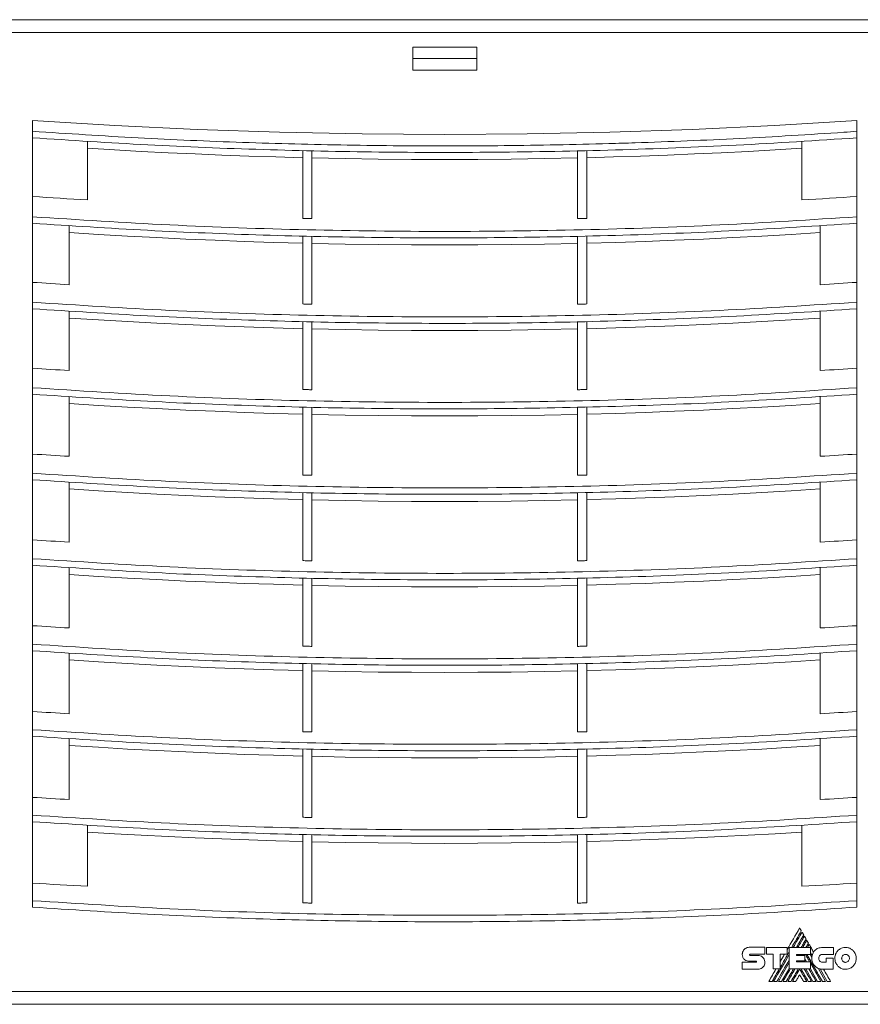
# Model space of a CAD drawing. Header units: millimetres. Extents: x 32 to 455, y -35 to 291.
# Tile 3 of 4: x 130 to 313, y 76 to 291. Entities that reach past the tile are written whole.
import ezdxf

# ---------------------------------------------------------------- set-up
doc = ezdxf.new("R2010")
doc.units = ezdxf.units.MM

msp = doc.modelspace()

# ---------------------------------------------------------------- linework, layer by layer
at = {"color": 7, "linetype": 'Continuous', "lineweight": 15}
for p, q in [((117.89, 290.62), (326.89, 290.62)), ((327.11, 287.85), (117.66, 287.85)), ((229.39, 284.62), (215.39, 284.62)), ((215.39, 284.62), (215.39, 279.62)), ((229.39, 279.62), (229.39, 284.62)), ((215.39, 282.12), (229.39, 282.12)), ((215.39, 279.62), (229.39, 279.62)), ((132.39, 268.64), (132.39, 266.25)), ((312.39, 268.64), (312.39, 266.25)), ((132.39, 266.25), (132.39, 264.84)), ((132.39, 264.84), (132.39, 249.91)), ((312.39, 266.25), (312.39, 264.82)), ((312.39, 249.91), (312.39, 264.84)), ((144.39, 251.26), (144.39, 264.04)), ((300.39, 264.07), (300.39, 251.26)), ((191.39, 247.23), (191.39, 262.08)), ((193.39, 262.04), (193.39, 247.19)), ((251.39, 262.03), (251.39, 247.19)), ((253.39, 247.23), (253.39, 262.07)), ((132.39, 249.91), (132.39, 247.58)), ((312.39, 249.91), (312.39, 247.58)), ((132.39, 247.58), (132.39, 246.17)), ((312.39, 247.58), (312.39, 246.17)), ((132.39, 246.17), (132.39, 231.19)), ((140.39, 232.76), (140.39, 245.63)), ((304.39, 245.63), (304.39, 232.76)), ((312.39, 231.19), (312.39, 246.17)), ((191.39, 228.55), (191.39, 243.41)), ((193.39, 243.37), (193.39, 228.51)), ((251.39, 243.37), (251.39, 228.51)), ((253.39, 228.55), (253.39, 243.41)), ((132.39, 231.19), (132.39, 228.92)), ((312.39, 231.19), (312.39, 228.92)), ((132.39, 228.92), (132.39, 227.5)), ((312.39, 228.92), (312.39, 227.5)), ((132.39, 227.5), (132.39, 212.47)), ((140.39, 214.02), (140.39, 226.96)), ((304.39, 226.96), (304.39, 214.02)), ((312.39, 212.47), (312.39, 227.5)), ((191.39, 209.87), (191.39, 224.75)), ((193.39, 224.7), (193.39, 209.82)), ((251.39, 224.7), (251.39, 209.82)), ((253.39, 209.87), (253.39, 224.74)), ((132.39, 212.47), (132.39, 210.25)), ((312.39, 212.47), (312.39, 210.25)), ((132.39, 210.25), (132.39, 208.84)), ((132.39, 208.84), (132.39, 193.75)), ((312.39, 210.25), (312.39, 208.84)), ((312.39, 193.75), (312.39, 208.84)), ((140.39, 195.28), (140.39, 208.29)), ((304.39, 208.29), (304.39, 195.28)), ((191.39, 191.18), (191.39, 206.08)), ((193.39, 206.04), (193.39, 191.14)), ((251.39, 206.04), (251.39, 191.14)), ((253.39, 191.18), (253.39, 206.07)), ((132.39, 193.75), (132.39, 191.58)), ((312.39, 193.75), (312.39, 191.58)), ((132.39, 191.58), (132.39, 190.17)), ((312.39, 191.58), (312.39, 190.17)), ((132.39, 190.17), (132.39, 175.04)), ((140.39, 176.54), (140.39, 189.63)), ((304.39, 189.63), (304.39, 176.54)), ((312.39, 175.04), (312.39, 190.17)), ((191.39, 172.5), (191.39, 187.41)), ((193.39, 187.37), (193.39, 172.46)), ((251.39, 187.37), (251.39, 172.46)), ((253.39, 172.5), (253.39, 187.41)), ((132.39, 175.04), (132.39, 172.92)), ((312.39, 175.04), (312.39, 172.92)), ((132.39, 172.92), (132.39, 171.5)), ((312.39, 172.92), (312.39, 171.5)), ((132.39, 171.5), (132.39, 156.32)), ((140.39, 157.81), (140.39, 170.96)), ((304.39, 170.96), (304.39, 157.81)), ((312.39, 156.32), (312.39, 171.5)), ((191.39, 153.82), (191.39, 168.75)), ((193.39, 168.7), (193.39, 153.78)), ((251.39, 168.7), (251.39, 153.78)), ((253.39, 153.82), (253.39, 168.74)), ((132.39, 156.32), (132.39, 154.25)), ((312.39, 156.32), (312.39, 154.25)), ((132.39, 154.25), (132.39, 152.84)), ((132.39, 152.84), (132.39, 137.61)), ((312.39, 154.25), (312.39, 152.84)), ((312.39, 137.61), (312.39, 152.84)), ((140.39, 139.07), (140.39, 152.29)), ((304.39, 152.29), (304.39, 139.07)), ((191.39, 135.14), (191.39, 150.08)), ((193.39, 150.04), (193.39, 135.09)), ((251.39, 150.03), (251.39, 135.09)), ((253.39, 135.14), (253.39, 150.07)), ((132.39, 137.61), (132.39, 135.58)), ((312.39, 137.61), (312.39, 135.58)), ((132.39, 135.58), (132.39, 134.17)), ((312.39, 135.58), (312.39, 134.17)), ((132.39, 134.17), (132.39, 118.89)), ((140.39, 120.34), (140.39, 133.63)), ((304.39, 133.63), (304.39, 120.34)), ((312.39, 118.89), (312.39, 134.17)), ((191.39, 116.45), (191.39, 131.41)), ((193.39, 131.37), (193.39, 116.41)), ((251.39, 131.37), (251.39, 116.41)), ((253.39, 116.45), (253.39, 131.41)), ((132.39, 118.89), (132.39, 116.92)), ((312.39, 118.89), (312.39, 116.92)), ((132.39, 116.92), (132.39, 115.5)), ((312.39, 116.92), (312.39, 115.5)), ((132.39, 115.5), (132.39, 100.18)), ((144.39, 101.39), (144.39, 114.71)), ((300.39, 114.71), (300.39, 101.39)), ((312.39, 100.18), (312.39, 115.5)), ((191.39, 97.77), (191.39, 112.75)), ((193.39, 112.7), (193.39, 97.73)), ((251.39, 112.7), (251.39, 97.73)), ((253.39, 97.77), (253.39, 112.74)), ((132.39, 100.18), (132.39, 98.25)), ((312.39, 100.18), (312.39, 98.25)), ((132.39, 98.25), (132.39, 96.84)), ((312.39, 98.25), (312.39, 96.84)), ((287.36, 86.53), (287.36, 86.53)), ((292.28, 88.07), (288.86, 88.07)), ((289.06, 86.54), (292.28, 86.54)), ((290.8, 86.3), (289.06, 86.3)), ((292.28, 86.54), (292.28, 88.07)), ((292.62, 88.06), (292.62, 86.54)), ((297.17, 88.06), (292.62, 88.06)), ((292.62, 86.54), (294.1, 86.54)), ((294.1, 86.54), (294.1, 83.34)), ((295.65, 86.55), (297.17, 86.55)), ((295.65, 83.34), (295.65, 86.55)), ((297.17, 86.55), (297.17, 88.06)), ((297.63, 88.05), (297.63, 83.34)), ((302.27, 88.05), (297.63, 88.05)), ((299.17, 86.28), (299.17, 86.53)), ((299.17, 86.53), (302.27, 86.53)), ((301.02, 86.28), (299.17, 86.28)), ((301.02, 85.13), (301.02, 86.28)), ((302.55, 85.83), (302.15, 86.53)), ((302.27, 86.53), (302.27, 88.05)), ((302.62, 86.3), (302.27, 86.89)), ((302.92, 87.05), (302.62, 86.31)), ((307.25, 88.04), (304.87, 88.04)), ((304.87, 86.51), (307.25, 86.51)), ((307.25, 86.51), (307.25, 88.04)), ((287.36, 84.79), (287.36, 83.28)), ((290.37, 84.79), (287.36, 84.79)), ((288.86, 85.04), (290.37, 85.04)), ((299.17, 85.13), (301.02, 85.13)), ((299.17, 84.9), (299.17, 85.13)), ((302.25, 84.9), (299.17, 84.9)), ((301.35, 84.9), (301.02, 85.48)), ((302.25, 83.34), (302.25, 84.9)), ((305.69, 84.79), (304.87, 84.79)), ((305.69, 85.7), (305.69, 84.79)), ((307.2, 85.7), (305.69, 85.7)), ((307.2, 83.27), (307.2, 85.7)), ((287.36, 83.28), (290.8, 83.28)), ((294.1, 83.34), (295.65, 83.34)), ((297.63, 83.34), (302.25, 83.34)), ((302.8, 80.62), (301.21, 83.34)), ((303.82, 80.62), (302.24, 83.34)), ((305.56, 80.62), (303.91, 83.48)), ((305.91, 80.62), (304.34, 83.34)), ((304.88, 83.27), (307.2, 83.27)), ((293.15, 80.62), (293.88, 80.62)), ((294.2, 80.62), (294.91, 80.62)), ((295.24, 80.62), (295.94, 80.62)), ((296.26, 80.62), (296.97, 80.62)), ((297.3, 80.62), (298.01, 80.62)), ((298.33, 80.62), (299.03, 80.62)), ((300.73, 80.62), (301.44, 80.62)), ((301.77, 80.62), (302.47, 80.62)), ((302.8, 80.62), (303.5, 80.62)), ((303.82, 80.62), (304.53, 80.62)), ((304.86, 80.62), (305.56, 80.62)), ((305.91, 80.62), (306.64, 80.62)), ((117.66, 78.4), (327.11, 78.4)), ((326.89, 75.62), (117.89, 75.62))]:
    msp.add_line(p, q, dxfattribs=at)
at = {"color": 7, "linetype": 'Continuous', "lineweight": 15, "flags": 128}
for points in [[(312.39, 268.64), (294.43, 267.53), (276.44, 266.66), (258.43, 266.04), (240.41, 265.67), (222.39, 265.55), (204.36, 265.67), (186.34, 266.04), (168.33, 266.66), (150.35, 267.53), (132.39, 268.64)], [(144.39, 262.55), (150.25, 262.2), (156.12, 261.87), (161.99, 261.57), (167.87, 261.3), (173.74, 261.05), (179.62, 260.84), (185.5, 260.65), (191.39, 260.49)], [(253.39, 260.49), (259.27, 260.65), (265.15, 260.84), (271.03, 261.05), (276.91, 261.3), (282.78, 261.57), (288.65, 261.87), (294.52, 262.2), (300.39, 262.55)], [(193.39, 260.44), (200.63, 260.29), (207.88, 260.18), (215.13, 260.12), (222.39, 260.1), (229.64, 260.12), (236.89, 260.18), (244.14, 260.29), (251.39, 260.44)], [(144.39, 251.26), (142.89, 251.35), (141.38, 251.44), (139.88, 251.54), (138.38, 251.63), (136.88, 251.73), (135.38, 251.82), (133.89, 251.92), (132.39, 252.02)], [(312.39, 252.02), (310.89, 251.92), (309.39, 251.82), (307.89, 251.73), (306.39, 251.63), (304.89, 251.54), (303.39, 251.44), (301.89, 251.35), (300.39, 251.26)], [(191.39, 247.23), (191.64, 247.23), (191.89, 247.22), (192.14, 247.22), (192.39, 247.21), (192.64, 247.2), (192.89, 247.2), (193.14, 247.19), (193.39, 247.19)], [(251.39, 247.19), (251.64, 247.19), (251.89, 247.2), (252.14, 247.2), (252.39, 247.21), (252.64, 247.22), (252.89, 247.22), (253.14, 247.23), (253.39, 247.23)], [(140.39, 244.15), (146.75, 243.74), (153.12, 243.37), (159.49, 243.03), (165.86, 242.72), (172.24, 242.45), (178.62, 242.2), (185, 242), (191.39, 241.82)], [(253.39, 241.82), (259.77, 242), (266.15, 242.2), (272.53, 242.45), (278.91, 242.72), (285.28, 243.03), (291.66, 243.37), (298.02, 243.74), (304.39, 244.15)], [(193.39, 241.77), (200.63, 241.62), (207.88, 241.52), (215.13, 241.45), (222.39, 241.43), (229.64, 241.45), (236.89, 241.52), (244.14, 241.62), (251.39, 241.77)], [(140.39, 232.76), (139.39, 232.82), (138.39, 232.88), (137.39, 232.95), (136.39, 233.01), (135.39, 233.07), (134.39, 233.14), (133.39, 233.2), (132.39, 233.27)], [(312.39, 233.27), (311.39, 233.2), (310.39, 233.14), (309.39, 233.07), (308.39, 233.01), (307.39, 232.95), (306.39, 232.88), (305.39, 232.82), (304.39, 232.76)], [(191.39, 228.55), (191.64, 228.54), (191.89, 228.54), (192.14, 228.53), (192.39, 228.53), (192.64, 228.52), (192.89, 228.52), (193.14, 228.51), (193.39, 228.51)], [(251.39, 228.51), (251.64, 228.51), (251.89, 228.52), (252.14, 228.52), (252.39, 228.53), (252.64, 228.53), (252.89, 228.54), (253.14, 228.54), (253.39, 228.55)], [(140.39, 225.48), (146.75, 225.07), (153.12, 224.7), (159.49, 224.36), (165.86, 224.05), (172.24, 223.78), (178.62, 223.54), (185, 223.33), (191.39, 223.15)], [(253.39, 223.15), (259.77, 223.33), (266.15, 223.54), (272.53, 223.78), (278.91, 224.05), (285.28, 224.36), (291.66, 224.7), (298.02, 225.07), (304.39, 225.48)], [(193.39, 223.1), (200.63, 222.96), (207.88, 222.85), (215.13, 222.79), (222.39, 222.77), (229.64, 222.79), (236.89, 222.85), (244.14, 222.96), (251.39, 223.1)], [(140.39, 214.02), (139.39, 214.08), (138.39, 214.14), (137.39, 214.2), (136.39, 214.26), (135.39, 214.33), (134.39, 214.39), (133.39, 214.46), (132.39, 214.52)], [(312.39, 214.52), (311.39, 214.46), (310.39, 214.39), (309.39, 214.33), (308.39, 214.26), (307.39, 214.2), (306.39, 214.14), (305.39, 214.08), (304.39, 214.02)], [(191.39, 209.87), (191.64, 209.86), (191.89, 209.86), (192.14, 209.85), (192.39, 209.85), (192.64, 209.84), (192.89, 209.83), (193.14, 209.83), (193.39, 209.82)], [(251.39, 209.82), (251.64, 209.83), (251.89, 209.83), (252.14, 209.84), (252.39, 209.85), (252.64, 209.85), (252.89, 209.86), (253.14, 209.86), (253.39, 209.87)], [(140.39, 206.81), (146.75, 206.41), (153.12, 206.04), (159.49, 205.69), (165.86, 205.39), (172.24, 205.11), (178.62, 204.87), (185, 204.66), (191.39, 204.49)], [(253.39, 204.49), (259.77, 204.66), (266.15, 204.87), (272.53, 205.11), (278.91, 205.39), (285.28, 205.69), (291.66, 206.04), (298.02, 206.41), (304.39, 206.81)], [(193.39, 204.44), (200.63, 204.29), (207.88, 204.18), (215.13, 204.12), (222.39, 204.1), (229.64, 204.12), (236.89, 204.18), (244.14, 204.29), (251.39, 204.44)], [(140.39, 195.28), (139.39, 195.34), (138.39, 195.4), (137.39, 195.46), (136.39, 195.52), (135.39, 195.58), (134.39, 195.65), (133.39, 195.71), (132.39, 195.78)], [(312.39, 195.78), (311.39, 195.71), (310.39, 195.65), (309.39, 195.58), (308.39, 195.52), (307.39, 195.46), (306.39, 195.4), (305.39, 195.34), (304.39, 195.28)], [(191.39, 191.18), (191.64, 191.18), (191.89, 191.17), (192.14, 191.17), (192.39, 191.16), (192.64, 191.16), (192.89, 191.15), (193.14, 191.15), (193.39, 191.14)], [(251.39, 191.14), (251.64, 191.15), (251.89, 191.15), (252.14, 191.16), (252.39, 191.16), (252.64, 191.17), (252.89, 191.17), (253.14, 191.18), (253.39, 191.18)], [(140.39, 188.15), (146.75, 187.74), (153.12, 187.37), (159.49, 187.03), (165.86, 186.72), (172.24, 186.45), (178.62, 186.2), (185, 186), (191.39, 185.82)], [(253.39, 185.82), (259.77, 186), (266.15, 186.2), (272.53, 186.45), (278.91, 186.72), (285.28, 187.03), (291.66, 187.37), (298.02, 187.74), (304.39, 188.15)], [(193.39, 185.77), (200.63, 185.62), (207.88, 185.52), (215.13, 185.45), (222.39, 185.43), (229.64, 185.45), (236.89, 185.52), (244.14, 185.62), (251.39, 185.77)], [(140.39, 176.54), (139.39, 176.6), (138.39, 176.66), (137.39, 176.72), (136.39, 176.78), (135.39, 176.84), (134.39, 176.9), (133.39, 176.97), (132.39, 177.03)], [(312.39, 177.03), (311.39, 176.97), (310.39, 176.9), (309.39, 176.84), (308.39, 176.78), (307.39, 176.72), (306.39, 176.66), (305.39, 176.6), (304.39, 176.54)], [(191.39, 172.5), (191.64, 172.5), (191.89, 172.49), (192.14, 172.49), (192.39, 172.48), (192.64, 172.47), (192.89, 172.47), (193.14, 172.46), (193.39, 172.46)], [(251.39, 172.46), (251.64, 172.46), (251.89, 172.47), (252.14, 172.47), (252.39, 172.48), (252.64, 172.49), (252.89, 172.49), (253.14, 172.5), (253.39, 172.5)], [(140.39, 169.48), (146.75, 169.07), (153.12, 168.7), (159.49, 168.36), (165.86, 168.05), (172.24, 167.78), (178.62, 167.54), (185, 167.33), (191.39, 167.15)], [(253.39, 167.15), (259.77, 167.33), (266.15, 167.54), (272.53, 167.78), (278.91, 168.05), (285.28, 168.36), (291.66, 168.7), (298.02, 169.07), (304.39, 169.48)], [(193.39, 167.1), (200.63, 166.96), (207.88, 166.85), (215.13, 166.79), (222.39, 166.77), (229.64, 166.79), (236.89, 166.85), (244.14, 166.96), (251.39, 167.1)], [(140.39, 157.81), (139.39, 157.86), (138.39, 157.92), (137.39, 157.98), (136.39, 158.04), (135.39, 158.1), (134.39, 158.16), (133.39, 158.23), (132.39, 158.29)], [(312.39, 158.29), (311.39, 158.23), (310.39, 158.16), (309.39, 158.1), (308.39, 158.04), (307.39, 157.98), (306.39, 157.92), (305.39, 157.86), (304.39, 157.81)], [(191.39, 153.82), (191.64, 153.81), (191.89, 153.81), (192.14, 153.8), (192.39, 153.8), (192.64, 153.79), (192.89, 153.79), (193.14, 153.78), (193.39, 153.78)], [(251.39, 153.78), (251.64, 153.78), (251.89, 153.79), (252.14, 153.79), (252.39, 153.8), (252.64, 153.8), (252.89, 153.81), (253.14, 153.81), (253.39, 153.82)], [(140.39, 150.81), (146.75, 150.41), (153.12, 150.03), (159.49, 149.69), (165.86, 149.39), (172.24, 149.11), (178.62, 148.87), (185, 148.66), (191.39, 148.49)], [(253.39, 148.49), (259.77, 148.66), (266.15, 148.87), (272.53, 149.11), (278.91, 149.39), (285.28, 149.69), (291.66, 150.03), (298.02, 150.41), (304.39, 150.81)], [(193.39, 148.44), (200.63, 148.29), (207.88, 148.18), (215.13, 148.12), (222.39, 148.1), (229.64, 148.12), (236.89, 148.18), (244.14, 148.29), (251.39, 148.44)], [(140.39, 139.07), (139.39, 139.13), (138.39, 139.19), (137.39, 139.25), (136.39, 139.31), (135.39, 139.37), (134.39, 139.43), (133.39, 139.49), (132.39, 139.55)], [(312.39, 139.55), (311.39, 139.49), (310.39, 139.43), (309.39, 139.37), (308.39, 139.31), (307.39, 139.25), (306.39, 139.19), (305.39, 139.13), (304.39, 139.07)], [(191.39, 135.14), (191.64, 135.13), (191.89, 135.13), (192.14, 135.12), (192.39, 135.11), (192.64, 135.11), (192.89, 135.1), (193.14, 135.1), (193.39, 135.09)], [(251.39, 135.09), (251.64, 135.1), (251.89, 135.1), (252.14, 135.11), (252.39, 135.11), (252.64, 135.12), (252.89, 135.13), (253.14, 135.13), (253.39, 135.14)], [(140.39, 132.15), (146.75, 131.74), (153.12, 131.37), (159.49, 131.03), (165.86, 130.72), (172.24, 130.45), (178.62, 130.2), (185, 130), (191.39, 129.82)], [(253.39, 129.82), (259.77, 130), (266.15, 130.2), (272.53, 130.45), (278.91, 130.72), (285.28, 131.03), (291.66, 131.37), (298.02, 131.74), (304.39, 132.15)], [(193.39, 129.77), (200.63, 129.62), (207.88, 129.52), (215.13, 129.45), (222.39, 129.43), (229.64, 129.45), (236.89, 129.52), (244.14, 129.62), (251.39, 129.77)], [(140.39, 120.34), (139.39, 120.4), (138.39, 120.45), (137.39, 120.51), (136.39, 120.57), (135.39, 120.63), (134.39, 120.69), (133.39, 120.75), (132.39, 120.81)], [(312.39, 120.81), (311.39, 120.75), (310.39, 120.69), (309.39, 120.63), (308.39, 120.57), (307.39, 120.51), (306.39, 120.45), (305.39, 120.4), (304.39, 120.34)], [(191.39, 116.45), (191.64, 116.45), (191.89, 116.44), (192.14, 116.44), (192.39, 116.43), (192.64, 116.43), (192.89, 116.42), (193.14, 116.42), (193.39, 116.41)], [(251.39, 116.41), (251.64, 116.42), (251.89, 116.42), (252.14, 116.43), (252.39, 116.43), (252.64, 116.44), (252.89, 116.44), (253.14, 116.45), (253.39, 116.45)], [(144.39, 113.22), (150.25, 112.87), (156.12, 112.54), (161.99, 112.24), (167.87, 111.96), (173.74, 111.72), (179.62, 111.5), (185.5, 111.31), (191.39, 111.15)], [(253.39, 111.15), (259.27, 111.31), (265.15, 111.5), (271.03, 111.72), (276.91, 111.96), (282.78, 112.24), (288.65, 112.54), (294.52, 112.87), (300.39, 113.22)], [(193.39, 111.1), (200.63, 110.96), (207.88, 110.85), (215.13, 110.79), (222.39, 110.77), (229.64, 110.79), (236.89, 110.85), (244.14, 110.96), (251.39, 111.1)], [(144.39, 101.39), (142.89, 101.47), (141.39, 101.56), (139.88, 101.64), (138.38, 101.72), (136.88, 101.81), (135.39, 101.9), (133.89, 101.99), (132.39, 102.08)], [(312.39, 102.08), (310.89, 101.99), (309.39, 101.9), (307.89, 101.81), (306.39, 101.72), (304.89, 101.64), (303.39, 101.56), (301.89, 101.47), (300.39, 101.39)], [(191.39, 97.77), (191.64, 97.76), (191.89, 97.76), (192.14, 97.75), (192.39, 97.75), (192.64, 97.74), (192.89, 97.74), (193.14, 97.73), (193.39, 97.73)], [(251.39, 97.73), (251.64, 97.73), (251.89, 97.74), (252.14, 97.74), (252.39, 97.75), (252.64, 97.75), (252.89, 97.76), (253.14, 97.76), (253.39, 97.77)], [(299.89, 92.29), (299.55, 91.7), (299.21, 91.11), (298.87, 90.52), (298.53, 89.93), (298.19, 89.35), (297.85, 88.76), (297.51, 88.17), (297.17, 87.58)], [(298.17, 88.05), (298.43, 88.5), (298.69, 88.95), (298.95, 89.41), (299.21, 89.86), (299.47, 90.31), (299.73, 90.76), (299.99, 91.21), (300.25, 91.67)], [(300.42, 91.39), (300.18, 90.97), (299.93, 90.55), (299.69, 90.14), (299.45, 89.72), (299.21, 89.3), (298.97, 88.88), (298.73, 88.47), (298.49, 88.05)], [(299.2, 88.05), (299.4, 88.39), (299.59, 88.73), (299.79, 89.07), (299.99, 89.41), (300.18, 89.75), (300.38, 90.09), (300.57, 90.43), (300.77, 90.77)], [(300.93, 90.5), (300.75, 90.19), (300.58, 89.88), (300.4, 89.58), (300.23, 89.27), (300.05, 88.97), (299.87, 88.66), (299.7, 88.36), (299.52, 88.05)], [(300.25, 91.67), (300.21, 91.74), (300.16, 91.82), (300.12, 91.9), (300.07, 91.98), (300.03, 92.06), (299.98, 92.14), (299.94, 92.21), (299.89, 92.29)], [(300.77, 90.77), (300.73, 90.85), (300.68, 90.93), (300.64, 91), (300.59, 91.08), (300.55, 91.16), (300.5, 91.23), (300.46, 91.31), (300.42, 91.39)], [(301.29, 89.88), (301.24, 89.95), (301.2, 90.03), (301.15, 90.11), (301.11, 90.19), (301.06, 90.26), (301.02, 90.34), (300.98, 90.42), (300.93, 90.5)], [(300.23, 88.05), (300.37, 88.28), (300.5, 88.51), (300.63, 88.73), (300.76, 88.96), (300.89, 89.19), (301.03, 89.42), (301.16, 89.65), (301.29, 89.88)], [(301.45, 89.6), (301.34, 89.41), (301.22, 89.21), (301.11, 89.02), (301, 88.83), (300.89, 88.63), (300.78, 88.44), (300.66, 88.24), (300.55, 88.05)], [(301.28, 88.05), (301.34, 88.17), (301.41, 88.28), (301.48, 88.4), (301.54, 88.51), (301.61, 88.63), (301.68, 88.74), (301.74, 88.86), (301.81, 88.97)], [(301.81, 88.97), (301.77, 89.05), (301.72, 89.13), (301.67, 89.21), (301.63, 89.29), (301.58, 89.37), (301.54, 89.44), (301.49, 89.52), (301.45, 89.6)], [(301.97, 88.7), (301.92, 88.62), (301.87, 88.54), (301.82, 88.46), (301.78, 88.38), (301.73, 88.3), (301.68, 88.21), (301.64, 88.13), (301.59, 88.05)], [(302.92, 87.05), (302.8, 87.26), (302.68, 87.47), (302.56, 87.67), (302.44, 87.88), (302.32, 88.09), (302.2, 88.29), (302.09, 88.5), (301.97, 88.7)], [(297.63, 86.56), (297.2, 85.82), (296.77, 85.07), (296.34, 84.33), (295.92, 83.59), (295.49, 82.85), (295.06, 82.11), (294.63, 81.36), (294.2, 80.62)], [(295.65, 83.7), (295.9, 84.12), (296.15, 84.55), (296.39, 84.98), (296.64, 85.41), (296.89, 85.84), (297.14, 86.26), (297.38, 86.69), (297.63, 87.12)], [(296.58, 86.55), (296.46, 86.35), (296.35, 86.15), (296.23, 85.95), (296.12, 85.75), (296, 85.55), (295.88, 85.35), (295.77, 85.15), (295.65, 84.95)], [(299.21, 86.28), (299.23, 86.31), (299.25, 86.34), (299.26, 86.37), (299.28, 86.4), (299.3, 86.43), (299.32, 86.47), (299.34, 86.5), (299.35, 86.53)], [(299.67, 86.53), (299.66, 86.5), (299.64, 86.47), (299.62, 86.43), (299.6, 86.4), (299.58, 86.37), (299.57, 86.34), (299.55, 86.31), (299.53, 86.28)], [(300.25, 86.28), (300.27, 86.31), (300.29, 86.34), (300.3, 86.37), (300.32, 86.4), (300.34, 86.43), (300.36, 86.47), (300.38, 86.5), (300.39, 86.53)], [(300.71, 86.53), (300.69, 86.5), (300.67, 86.47), (300.66, 86.43), (300.64, 86.4), (300.62, 86.37), (300.6, 86.34), (300.58, 86.31), (300.57, 86.28)], [(301.28, 86.26), (301.29, 86.29), (301.31, 86.32), (301.33, 86.36), (301.35, 86.39), (301.37, 86.43), (301.39, 86.46), (301.41, 86.49), (301.43, 86.53)], [(302.06, 84.9), (301.96, 85.07), (301.87, 85.24), (301.77, 85.41), (301.67, 85.58), (301.57, 85.75), (301.47, 85.92), (301.37, 86.09), (301.28, 86.26)], [(294.91, 80.62), (295.25, 81.21), (295.59, 81.8), (295.93, 82.39), (296.27, 82.98), (296.61, 83.56), (296.95, 84.15), (297.29, 84.74), (297.63, 85.33)], [(297.63, 84.77), (297.33, 84.25), (297.03, 83.73), (296.73, 83.21), (296.43, 82.7), (296.13, 82.18), (295.84, 81.66), (295.54, 81.14), (295.24, 80.62)], [(299.45, 84.9), (299.47, 84.93), (299.48, 84.95), (299.5, 84.98), (299.52, 85.01), (299.53, 85.04), (299.55, 85.07), (299.57, 85.1), (299.58, 85.13)], [(299.9, 85.13), (299.88, 85.1), (299.87, 85.07), (299.85, 85.04), (299.83, 85.01), (299.82, 84.98), (299.8, 84.95), (299.78, 84.93), (299.77, 84.9)], [(301.02, 84.9), (301.01, 84.93), (300.99, 84.95), (300.97, 84.98), (300.96, 85.01), (300.94, 85.04), (300.92, 85.07), (300.91, 85.1), (300.89, 85.13)], [(304.53, 80.62), (304.25, 81.12), (303.96, 81.61), (303.68, 82.1), (303.39, 82.6), (303.1, 83.09), (302.82, 83.59), (302.53, 84.08), (302.25, 84.58)], [(294.72, 83.34), (294.53, 83), (294.33, 82.66), (294.13, 82.32), (293.94, 81.98), (293.74, 81.64), (293.54, 81.3), (293.35, 80.96), (293.15, 80.62)], [(293.88, 80.62), (294.07, 80.96), (294.27, 81.3), (294.47, 81.64), (294.66, 81.98), (294.86, 82.32), (295.06, 82.66), (295.25, 83), (295.45, 83.34)], [(295.94, 80.62), (296.15, 80.99), (296.36, 81.35), (296.57, 81.72), (296.78, 82.08), (297, 82.45), (297.21, 82.81), (297.42, 83.18), (297.63, 83.54)], [(297.83, 83.34), (297.64, 83), (297.44, 82.66), (297.24, 82.32), (297.05, 81.98), (296.85, 81.64), (296.66, 81.3), (296.46, 80.96), (296.26, 80.62)], [(296.97, 80.62), (297.17, 80.96), (297.37, 81.3), (297.56, 81.64), (297.76, 81.98), (297.96, 82.32), (298.15, 82.66), (298.35, 83), (298.55, 83.34)], [(298.87, 83.34), (298.67, 83), (298.48, 82.66), (298.28, 82.32), (298.08, 81.98), (297.89, 81.64), (297.69, 81.3), (297.49, 80.96), (297.3, 80.62)], [(298.01, 80.62), (298.2, 80.96), (298.4, 81.3), (298.6, 81.64), (298.8, 81.98), (298.99, 82.32), (299.19, 82.66), (299.39, 83), (299.59, 83.34)], [(299.89, 83.32), (299.69, 82.98), (299.5, 82.65), (299.3, 82.31), (299.11, 81.97), (298.91, 81.63), (298.72, 81.3), (298.52, 80.96), (298.33, 80.62)], [(299.03, 80.62), (299.14, 80.8), (299.25, 80.99), (299.35, 81.17), (299.46, 81.35), (299.57, 81.54), (299.67, 81.72), (299.78, 81.9), (299.89, 82.09)], [(301.44, 80.62), (301.25, 80.96), (301.05, 81.3), (300.86, 81.63), (300.67, 81.97), (300.47, 82.31), (300.28, 82.65), (300.08, 82.98), (299.89, 83.32)], [(299.89, 82.09), (299.99, 81.9), (300.1, 81.72), (300.2, 81.54), (300.31, 81.35), (300.42, 81.17), (300.52, 80.99), (300.63, 80.8), (300.73, 80.62)], [(300.19, 83.34), (300.39, 83), (300.58, 82.66), (300.78, 82.32), (300.98, 81.98), (301.18, 81.64), (301.37, 81.3), (301.57, 80.96), (301.77, 80.62)], [(302.47, 80.62), (302.27, 80.96), (302.08, 81.3), (301.88, 81.64), (301.68, 81.98), (301.49, 82.32), (301.29, 82.66), (301.09, 83), (300.89, 83.34)], [(303.5, 80.62), (303.3, 80.96), (303.1, 81.3), (302.91, 81.64), (302.71, 81.98), (302.51, 82.32), (302.32, 82.66), (302.12, 83), (301.92, 83.34)], [(306.64, 80.62), (306.45, 80.95), (306.25, 81.28), (306.06, 81.62), (305.87, 81.95), (305.68, 82.28), (305.49, 82.61), (305.3, 82.94), (305.11, 83.27)]]:
    msp.add_lwpolyline(points, dxfattribs=at)
at = {"color": 7, "linetype": 'Continuous', "lineweight": 15}
for points, knots in [([(312.39, 266.25), (311.44, 266.18), (306.7, 265.85), (298.16, 265.3), (286.77, 264.67), (275.36, 264.15), (265.85, 263.79), (256.33, 263.5), (246.81, 263.28), (235.38, 263.11), (223.95, 263.04), (212.52, 263.08), (201.1, 263.22), (189.67, 263.46), (178.25, 263.81), (166.84, 264.26), (151.54, 264.99), (140.07, 265.74), (132.39, 266.25)], [0, 0, 0, 0, 0.015848, 0.079243, 0.142637, 0.206031, 0.269425, 0.301122, 0.364516, 0.427911, 0.491305, 0.554699, 0.618094, 0.681488, 0.744882, 0.808276, 0.871671, 1, 1, 1, 1]), ([(132.39, 264.84), (140.76, 264.29), (157.52, 263.19), (182.73, 262.19), (207.96, 261.64), (233.61, 261.6), (259.65, 262.1), (286.06, 263.11), (303.61, 264.25), (312.39, 264.82)], [0, 0, 0, 0, 0.139969, 0.279983, 0.420018, 0.560052, 0.706732, 0.853382, 1, 1, 1, 1]), ([(312.39, 247.58), (302.41, 246.94), (282.46, 245.66), (252.44, 244.64), (222.39, 244.27), (192.34, 244.64), (162.31, 245.66), (142.36, 246.94), (132.39, 247.58)], [0, 0, 0, 0, 0.1667, 0.333305, 0.5, 0.666697, 0.833301, 1, 1, 1, 1]), ([(132.39, 246.17), (140.76, 245.62), (157.5, 244.53), (182.71, 243.52), (207.95, 242.98), (233.61, 242.94), (259.66, 243.44), (286.07, 244.46), (303.62, 245.6), (312.39, 246.17)], [0, 0, 0, 0, 0.139855, 0.279852, 0.419935, 0.56005, 0.70681, 0.853481, 1, 1, 1, 1]), ([(312.39, 228.92), (302.41, 228.28), (282.46, 226.99), (252.44, 225.97), (222.39, 225.6), (192.34, 225.97), (162.31, 226.99), (142.36, 228.28), (132.39, 228.92)], [0, 0, 0, 0, 0.1667, 0.333305, 0.5, 0.666697, 0.833301, 1, 1, 1, 1]), ([(132.39, 227.5), (140.76, 226.96), (157.5, 225.86), (182.71, 224.85), (207.95, 224.31), (233.61, 224.27), (259.66, 224.77), (286.07, 225.79), (303.62, 226.93), (312.39, 227.5)], [0, 0, 0, 0, 0.139855, 0.279852, 0.419935, 0.56005, 0.70681, 0.853481, 1, 1, 1, 1]), ([(312.39, 210.25), (302.41, 209.61), (282.46, 208.33), (252.44, 207.3), (222.39, 206.94), (192.34, 207.3), (162.31, 208.33), (142.36, 209.61), (132.39, 210.25)], [0, 0, 0, 0, 0.1667, 0.333305, 0.5, 0.666697, 0.833301, 1, 1, 1, 1]), ([(132.39, 208.84), (140.76, 208.29), (157.5, 207.2), (182.71, 206.19), (207.95, 205.64), (233.61, 205.61), (259.66, 206.11), (286.07, 207.12), (303.62, 208.27), (312.39, 208.84)], [0, 0, 0, 0, 0.139855, 0.279852, 0.419935, 0.56005, 0.70681, 0.853481, 1, 1, 1, 1]), ([(312.39, 191.58), (302.41, 190.94), (282.46, 189.66), (252.44, 188.64), (222.39, 188.27), (192.34, 188.64), (162.31, 189.66), (142.36, 190.94), (132.39, 191.58)], [0, 0, 0, 0, 0.1667004, 0.3333051, 0.5, 0.6666968, 0.8333014, 1, 1, 1, 1]), ([(132.39, 190.17), (140.76, 189.62), (157.5, 188.53), (182.71, 187.52), (207.95, 186.98), (233.61, 186.94), (259.66, 187.44), (286.07, 188.46), (303.62, 189.6), (312.39, 190.17)], [0, 0, 0, 0, 0.139855, 0.279852, 0.419935, 0.56005, 0.70681, 0.853481, 1, 1, 1, 1]), ([(312.39, 172.92), (302.41, 172.28), (282.46, 170.99), (252.44, 169.97), (222.39, 169.6), (192.34, 169.97), (162.31, 170.99), (142.36, 172.28), (132.39, 172.92)], [0, 0, 0, 0, 0.1667, 0.333305, 0.5, 0.666697, 0.833301, 1, 1, 1, 1]), ([(132.39, 171.5), (140.76, 170.96), (157.5, 169.86), (182.71, 168.85), (207.95, 168.31), (233.61, 168.27), (259.66, 168.77), (286.07, 169.79), (303.62, 170.93), (312.39, 171.5)], [0, 0, 0, 0, 0.139855, 0.279852, 0.419935, 0.56005, 0.70681, 0.853481, 1, 1, 1, 1]), ([(312.39, 154.25), (302.41, 153.61), (282.46, 152.33), (252.44, 151.3), (222.39, 150.94), (192.34, 151.3), (162.31, 152.33), (142.36, 153.61), (132.39, 154.25)], [0, 0, 0, 0, 0.1667004, 0.3333051, 0.5, 0.6666968, 0.8333014, 1, 1, 1, 1]), ([(132.39, 152.84), (140.76, 152.29), (157.5, 151.2), (182.71, 150.19), (207.95, 149.64), (233.61, 149.61), (259.66, 150.11), (286.07, 151.12), (303.62, 152.27), (312.39, 152.84)], [0, 0, 0, 0, 0.1398554, 0.2798522, 0.4199354, 0.5600502, 0.7068103, 0.8534813, 1, 1, 1, 1]), ([(312.39, 135.58), (302.41, 134.94), (282.46, 133.66), (252.44, 132.64), (222.39, 132.27), (192.34, 132.64), (162.31, 133.66), (142.36, 134.94), (132.39, 135.58)], [0, 0, 0, 0, 0.1667, 0.333305, 0.5, 0.666697, 0.833301, 1, 1, 1, 1]), ([(132.39, 134.17), (140.76, 133.62), (157.5, 132.53), (182.71, 131.52), (207.95, 130.98), (233.61, 130.94), (259.66, 131.44), (286.07, 132.46), (303.62, 133.6), (312.39, 134.17)], [0, 0, 0, 0, 0.139855, 0.279852, 0.419935, 0.56005, 0.70681, 0.853481, 1, 1, 1, 1]), ([(312.39, 116.92), (302.41, 116.28), (282.46, 114.99), (252.44, 113.97), (222.39, 113.6), (192.34, 113.97), (162.31, 114.99), (142.36, 116.28), (132.39, 116.92)], [0, 0, 0, 0, 0.1667, 0.333305, 0.5, 0.666697, 0.833301, 1, 1, 1, 1]), ([(132.39, 115.5), (140.76, 114.96), (157.5, 113.86), (182.71, 112.85), (207.95, 112.31), (233.61, 112.27), (259.66, 112.77), (286.07, 113.79), (303.62, 114.93), (312.39, 115.5)], [0, 0, 0, 0, 0.139855, 0.279852, 0.419935, 0.56005, 0.70681, 0.853481, 1, 1, 1, 1]), ([(312.39, 98.25), (302.41, 97.61), (282.46, 96.33), (252.44, 95.3), (222.39, 94.94), (192.34, 95.3), (162.31, 96.33), (142.36, 97.61), (132.39, 98.25)], [0, 0, 0, 0, 0.1667, 0.333305, 0.5, 0.666697, 0.833301, 1, 1, 1, 1]), ([(132.39, 96.84), (140.76, 96.29), (157.5, 95.2), (182.71, 94.19), (207.95, 93.64), (233.61, 93.61), (259.66, 94.11), (286.07, 95.12), (303.62, 96.27), (312.39, 96.84)], [0, 0, 0, 0, 0.139855, 0.279852, 0.419935, 0.56005, 0.70681, 0.853481, 1, 1, 1, 1]), ([(287.8, 87.62), (287.7, 87.5), (287.49, 87.24), (287.37, 86.85), (287.36, 86.6), (287.36, 86.53)], [0, 0, 0, 0, 0.3854959, 0.8183235, 1, 1, 1, 1]), ([(287.36, 86.53), (287.37, 86.33), (287.39, 86.04), (287.56, 85.69), (287.69, 85.54), (287.75, 85.47)], [0, 0, 0, 0, 0.506943, 0.747393, 1, 1, 1, 1]), ([(288.86, 88.07), (288.71, 88.06), (288.4, 88.03), (288.04, 87.84), (287.86, 87.67), (287.8, 87.62)], [0, 0, 0, 0, 0.370668, 0.78541, 1, 1, 1, 1]), ([(288.96, 86.41), (288.96, 86.43), (288.97, 86.45), (288.98, 86.48), (288.99, 86.5), (289, 86.51)], [0, 0, 0, 0, 0.45617, 0.723246, 1, 1, 1, 1]), ([(288.99, 86.33), (288.99, 86.34), (288.97, 86.36), (288.96, 86.39), (288.96, 86.41), (288.96, 86.41)], [0, 0, 0, 0, 0.390677, 0.832507, 1, 1, 1, 1]), ([(289.06, 86.3), (289.05, 86.31), (289.03, 86.31), (289.01, 86.32), (289, 86.33), (288.99, 86.33)], [0, 0, 0, 0, 0.367717, 0.767715, 1, 1, 1, 1]), ([(289, 86.51), (289.01, 86.52), (289.02, 86.53), (289.04, 86.54), (289.05, 86.54), (289.06, 86.54)], [0, 0, 0, 0, 0.516994, 0.750627, 1, 1, 1, 1]), ([(291.86, 85.84), (291.75, 85.94), (291.52, 86.15), (291.13, 86.29), (290.88, 86.3), (290.8, 86.3)], [0, 0, 0, 0, 0.3640402, 0.8012793, 1, 1, 1, 1]), ([(304.86, 80.62), (304.29, 81.6), (303.15, 83.57), (302.01, 85.54), (301.44, 86.53)], [0, 0, 0, 0, 0.500003, 1, 1, 1, 1]), ([(302.62, 86.31), (302.61, 86.27), (302.59, 86.19), (302.57, 86.03), (302.56, 85.91), (302.55, 85.83)], [0, 0, 0, 0, 0.255335, 0.510661, 1, 1, 1, 1]), ([(303.19, 87.39), (303.16, 87.37), (303.11, 87.31), (303.02, 87.2), (302.96, 87.11), (302.92, 87.05)], [0, 0, 0, 0, 0.250942, 0.501885, 1, 1, 1, 1]), ([(304.87, 88.04), (304.55, 88.01), (304.08, 87.97), (303.52, 87.7), (303.3, 87.5), (303.19, 87.39)], [0, 0, 0, 0, 0.5124604, 0.7502975, 1, 1, 1, 1]), ([(304.04, 85.66), (304.04, 85.74), (304.06, 85.92), (304.16, 86.13), (304.26, 86.23), (304.28, 86.26)], [0, 0, 0, 0, 0.385032, 0.829623, 1, 1, 1, 1]), ([(304.28, 86.26), (304.34, 86.31), (304.47, 86.43), (304.69, 86.5), (304.82, 86.51), (304.87, 86.51)], [0, 0, 0, 0, 0.369613, 0.797029, 1, 1, 1, 1]), ([(308.26, 87.35), (308.1, 87.16), (307.78, 86.77), (307.6, 86.15), (307.58, 85.77), (307.57, 85.66)], [0, 0, 0, 0, 0.386056, 0.816351, 1, 1, 1, 1]), ([(309.91, 88.06), (309.68, 88.04), (309.2, 87.99), (308.64, 87.71), (308.35, 87.44), (308.26, 87.35)], [0, 0, 0, 0, 0.3691637, 0.7842103, 1, 1, 1, 1]), ([(309.31, 86.28), (309.25, 86.21), (309.13, 86.06), (309.07, 85.84), (309.06, 85.7), (309.06, 85.66)], [0, 0, 0, 0, 0.387401, 0.815918, 1, 1, 1, 1]), ([(309.91, 86.53), (309.82, 86.53), (309.65, 86.51), (309.45, 86.41), (309.34, 86.31), (309.31, 86.28)], [0, 0, 0, 0, 0.36764, 0.782803, 1, 1, 1, 1]), ([(311.56, 87.35), (311.39, 87.5), (311.01, 87.82), (310.41, 88.03), (310.03, 88.05), (309.91, 88.06)], [0, 0, 0, 0, 0.3688968, 0.8018353, 1, 1, 1, 1]), ([(310.51, 86.28), (310.45, 86.33), (310.31, 86.45), (310.09, 86.53), (309.95, 86.53), (309.91, 86.53)], [0, 0, 0, 0, 0.368952, 0.802492, 1, 1, 1, 1]), ([(310.76, 85.66), (310.75, 85.74), (310.74, 85.93), (310.63, 86.14), (310.53, 86.25), (310.51, 86.28)], [0, 0, 0, 0, 0.384111, 0.826206, 1, 1, 1, 1]), ([(312.24, 85.66), (312.22, 85.89), (312.18, 86.41), (311.89, 86.98), (311.63, 87.27), (311.56, 87.35)], [0, 0, 0, 0, 0.3839105, 0.8260643, 1, 1, 1, 1]), ([(287.75, 85.47), (287.88, 85.37), (288.16, 85.15), (288.57, 85.06), (288.81, 85.05), (288.86, 85.04)], [0, 0, 0, 0, 0.395441, 0.868559, 1, 1, 1, 1]), ([(290.37, 85.04), (290.38, 85.04), (290.4, 85.04), (290.42, 85.03), (290.43, 85.01), (290.43, 85.01)], [0, 0, 0, 0, 0.346274, 0.740872, 1, 1, 1, 1]), ([(290.44, 84.82), (290.43, 84.81), (290.42, 84.8), (290.39, 84.79), (290.37, 84.79), (290.37, 84.79)], [0, 0, 0, 0, 0.356249, 0.786552, 1, 1, 1, 1]), ([(290.43, 85.01), (290.44, 84.99), (290.46, 84.97), (290.47, 84.93), (290.47, 84.91), (290.47, 84.91)], [0, 0, 0, 0, 0.445555, 0.931782, 1, 1, 1, 1]), ([(290.47, 84.91), (290.47, 84.89), (290.47, 84.87), (290.45, 84.84), (290.44, 84.82), (290.44, 84.82)], [0, 0, 0, 0, 0.4008, 0.870239, 1, 1, 1, 1]), ([(292.3, 84.73), (292.29, 84.89), (292.26, 85.23), (292.07, 85.61), (291.9, 85.79), (291.86, 85.84)], [0, 0, 0, 0, 0.392167, 0.836858, 1, 1, 1, 1]), ([(291.87, 83.7), (291.96, 83.81), (292.16, 84.03), (292.28, 84.41), (292.3, 84.65), (292.3, 84.73)], [0, 0, 0, 0, 0.363436, 0.774898, 1, 1, 1, 1]), ([(302.55, 85.83), (302.55, 85.56), (302.56, 85.03), (302.89, 84.3), (303.44, 83.72), (304.13, 83.34), (304.64, 83.29), (304.88, 83.27)], [0, 0, 0, 0, 0.2029531, 0.4059378, 0.6094006, 0.8130733, 1, 1, 1, 1]), ([(304.28, 85.05), (304.23, 85.11), (304.11, 85.26), (304.05, 85.48), (304.04, 85.61), (304.04, 85.66)], [0, 0, 0, 0, 0.385621, 0.816258, 1, 1, 1, 1]), ([(304.87, 84.79), (304.79, 84.8), (304.62, 84.82), (304.42, 84.92), (304.32, 85.01), (304.28, 85.05)], [0, 0, 0, 0, 0.3667916, 0.7824769, 1, 1, 1, 1]), ([(307.57, 85.66), (307.59, 85.42), (307.64, 84.9), (307.93, 84.33), (308.18, 84.04), (308.26, 83.96)], [0, 0, 0, 0, 0.383529, 0.827936, 1, 1, 1, 1]), ([(308.26, 83.96), (308.43, 83.81), (308.8, 83.49), (309.4, 83.29), (309.78, 83.27), (309.91, 83.26)], [0, 0, 0, 0, 0.368488, 0.799409, 1, 1, 1, 1]), ([(309.06, 85.66), (309.07, 85.57), (309.08, 85.38), (309.19, 85.16), (309.28, 85.06), (309.31, 85.03)], [0, 0, 0, 0, 0.385946, 0.833896, 1, 1, 1, 1]), ([(309.31, 85.03), (309.37, 84.98), (309.5, 84.86), (309.72, 84.79), (309.86, 84.78), (309.91, 84.78)], [0, 0, 0, 0, 0.366316, 0.796752, 1, 1, 1, 1]), ([(309.91, 84.78), (309.99, 84.78), (310.16, 84.8), (310.37, 84.9), (310.47, 85), (310.51, 85.03)], [0, 0, 0, 0, 0.370334, 0.785226, 1, 1, 1, 1]), ([(309.91, 83.26), (310.13, 83.28), (310.62, 83.32), (311.18, 83.61), (311.46, 83.87), (311.56, 83.96)], [0, 0, 0, 0, 0.370917, 0.788021, 1, 1, 1, 1]), ([(310.51, 85.03), (310.56, 85.1), (310.68, 85.25), (310.75, 85.47), (310.76, 85.61), (310.76, 85.66)], [0, 0, 0, 0, 0.38545, 0.81583, 1, 1, 1, 1]), ([(311.56, 83.96), (311.71, 84.15), (312.03, 84.54), (312.22, 85.16), (312.24, 85.54), (312.24, 85.66)], [0, 0, 0, 0, 0.384141, 0.813857, 1, 1, 1, 1]), ([(290.8, 83.28), (290.95, 83.29), (291.28, 83.32), (291.65, 83.5), (291.83, 83.66), (291.87, 83.7)], [0, 0, 0, 0, 0.38561, 0.84502, 1, 1, 1, 1])]:
    msp.add_open_spline(points, degree=3, knots=knots, dxfattribs=at)

doc.saveas('drawing.dxf')
